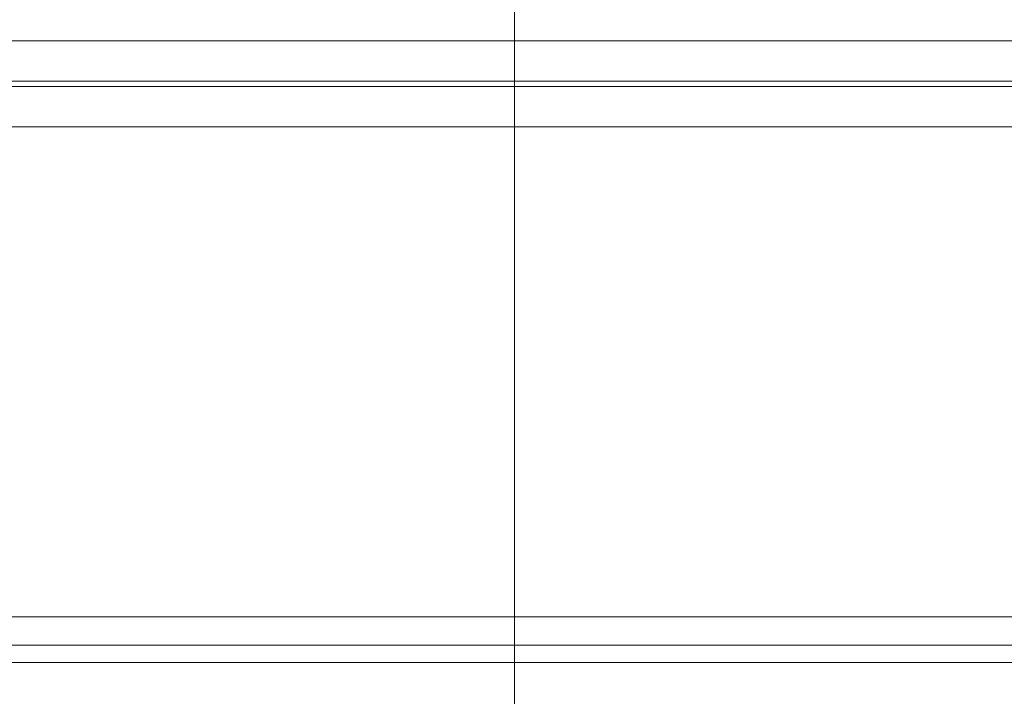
# Model space of a CAD drawing. Header units: centimetres. Extents: x -122 to 72759, y 3298 to 43172.
# Tile 222 of 243: x 31924.66 to 31926.34, y 17183.03 to 17184.19. Entities that reach past the tile are written whole.
import ezdxf

# ---------------------------------------------------------------- set-up
doc = ezdxf.new("R2010")
doc.units = ezdxf.units.CM
doc.header["$MEASUREMENT"] = 0
doc.linetypes.add('DASHDOT', pattern=[25.4, 12.7, -6.35, 0, -6.35])
doc.layers.get('0').update_dxf_attribs({"lineweight": 5})

# ---------------------------------------------------------------- blocks, each defined once
blk = doc.blocks.new('G$C87052DC9')
at = {"color": 7, "linetype": 'DASHDOT', "lineweight": 13}
blk.add_line((-34.5, -52.0799), (-34.5, 105.5074), dxfattribs=at)
at = {"color": 7, "linetype": 'DASHDOT', "lineweight": 13, "ltscale": 0.301665}
blk.add_line((-34.5, -53.127), (-34.5, -41.0604), dxfattribs=at)
at = {"color": 7, "lineweight": 13}
for p, q in [((-31.3193, -46.5992), (-37.7361, -46.5992)), ((-31.2562, -46.7759), (-37.8003, -46.7759)), ((-37.8199, -46.7982), (-31.2262, -46.7982)), ((-37.8842, -46.975), (-31.0408, -46.975)), ((-31.1158, -49.1215), (-37.8842, -49.1215)), ((-38.2312, -49.2465), (-31.2255, -49.2465)), ((-38.125, -49.3215), (-36.2379, -49.3215)), ((-36.2379, -49.3215), (-30.875, -49.3215))]:
    blk.add_line(p, q, dxfattribs=at)

msp = doc.modelspace()

# ---------------------------------------------------------------- block references
at = {"xscale": 0.3907495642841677, "yscale": 0.3907495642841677, "zscale": 0.3907495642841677}
msp.add_blockref('G$C87052DC9', (31938.98374, 17202.36486), dxfattribs=at)

doc.saveas('drawing.dxf')
